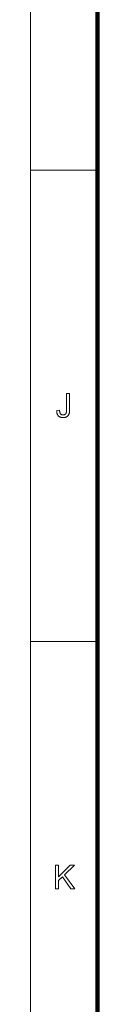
# Model space of a CAD drawing. Extents: x 0 to 1189, y 0 to 841.
# Tile 48 of 132: x 10 to 20, y 156 to 303. Entities that reach past the tile are written whole.
import ezdxf

# ---------------------------------------------------------------- set-up
doc = ezdxf.new("R2010")
doc.units = 0

msp = doc.modelspace()

# ---------------------------------------------------------------- linework, layer by layer
at = {"color": 7, "lineweight": 13}
msp.add_line((10, 831), (10, 10), dxfattribs=at)
at = {"color": 7, "lineweight": 100}
msp.add_line((20, 821), (20, 20), dxfattribs=at)
at = {"color": 7, "lineweight": 13, "ltscale": 0.25}
for p, q in [((20, 280.33), (10, 280.33)), ((20, 210.25), (10, 210.25))]:
    msp.add_line(p, q, dxfattribs=at)
at = {"color": 7, "lineweight": 13}
for points in [[(13.92, 244.59), (14.34, 244.65), (14.34, 244.57), (14.35, 244.5), (14.36, 244.43), (14.37, 244.37), (14.38, 244.31), (14.4, 244.26), (14.42, 244.21), (14.44, 244.17), (14.46, 244.13), (14.49, 244.1), (14.51, 244.07), (14.54, 244.04), (14.58, 244.02), (14.61, 244), (14.65, 243.99), (14.68, 243.97), (14.72, 243.96), (14.77, 243.96), (14.81, 243.95), (14.86, 243.95), (14.89, 243.95), (14.92, 243.95), (14.96, 243.96), (14.99, 243.96), (15.02, 243.97), (15.05, 243.98), (15.08, 243.99), (15.11, 244), (15.13, 244.01), (15.16, 244.03), (15.18, 244.05), (15.21, 244.06), (15.23, 244.08), (15.25, 244.1), (15.26, 244.12), (15.28, 244.15), (15.3, 244.17), (15.31, 244.19), (15.32, 244.22), (15.33, 244.25), (15.34, 244.28), (15.35, 244.31), (15.36, 244.34), (15.36, 244.38), (15.37, 244.43), (15.37, 244.47), (15.38, 244.52), (15.38, 244.57), (15.38, 244.63), (15.38, 244.69), (15.38, 247.1), (15.84, 247.1), (15.84, 244.71), (15.84, 244.63), (15.84, 244.54), (15.83, 244.47), (15.83, 244.39), (15.82, 244.32), (15.8, 244.26), (15.79, 244.19), (15.77, 244.14), (15.76, 244.08), (15.74, 244.03), (15.71, 243.98), (15.69, 243.94), (15.66, 243.9), (15.63, 243.86), (15.6, 243.82), (15.56, 243.78), (15.53, 243.75), (15.49, 243.72), (15.44, 243.69), (15.4, 243.66), (15.35, 243.64), (15.3, 243.62), (15.25, 243.6), (15.2, 243.58), (15.15, 243.57), (15.09, 243.56), (15.04, 243.55), (14.98, 243.54), (14.92, 243.54), (14.86, 243.54), (14.77, 243.54), (14.68, 243.55), (14.6, 243.56), (14.53, 243.58), (14.45, 243.6), (14.38, 243.63), (14.32, 243.67), (14.26, 243.71), (14.2, 243.75), (14.15, 243.8), (14.11, 243.86), (14.07, 243.92), (14.03, 243.98), (14, 244.06), (13.97, 244.13), (13.95, 244.21), (13.94, 244.3), (13.92, 244.39), (13.92, 244.49)], [(13.73, 173.51), (13.73, 177.01), (14.19, 177.01), (14.19, 175.28), (15.93, 177.01), (16.56, 177.01), (15.09, 175.6), (16.62, 173.51), (16.01, 173.51), (14.76, 175.28), (14.19, 174.73), (14.19, 173.51)]]:
    msp.add_lwpolyline(points, close=True, dxfattribs=at)

doc.saveas('drawing.dxf')
